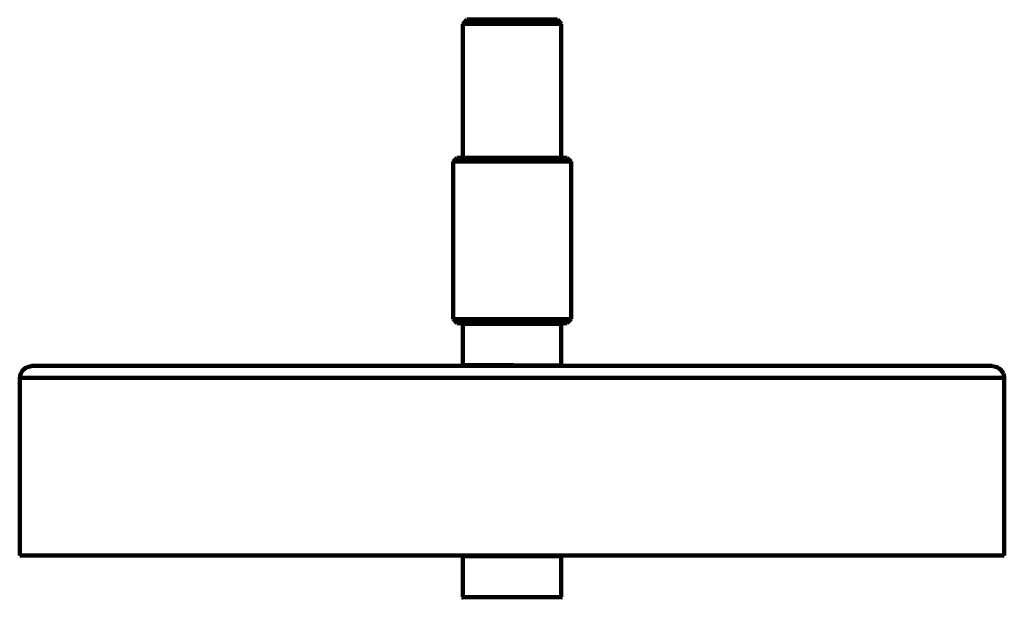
# Model space of a CAD drawing. Header units: millimetres. Extents: x -91 to 147, y -66 to 221.
# Tile 2 of 2: x -53 to 147, y 104 to 221. Entities that reach past the tile are written whole.
import ezdxf

# ---------------------------------------------------------------- set-up
doc = ezdxf.new("R2010")
doc.units = ezdxf.units.MM
doc.header["$MEASUREMENT"] = 0
doc.layers.add('Laag 1', color=7, linetype='Continuous', lineweight=0)

msp = doc.modelspace()

# ---------------------------------------------------------------- linework, layer by layer
at = {"layer": 'Laag 1', "color": 18, "lineweight": 200, "true_color": 0x000000}
for p, q in [((37.62, 221.32), (36.81, 220.5)), ((36.81, 220.5), (36.87, 220.5)), ((36.81, 193.34), (36.81, 220.5)), ((36.87, 220.5), (37.01, 220.5)), ((37.01, 220.5), (37.21, 220.5)), ((37.21, 220.5), (37.41, 220.5)), ((37.41, 220.5), (37.68, 220.5)), ((37.68, 221.32), (37.62, 221.32)), ((37.82, 221.32), (37.68, 221.32)), ((37.68, 220.5), (37.95, 220.5)), ((37.95, 221.32), (37.82, 221.32)), ((38.16, 221.32), (37.95, 221.32)), ((37.95, 220.5), (38.29, 220.5)), ((38.43, 221.32), (38.16, 221.32)), ((38.29, 220.5), (38.7, 220.5)), ((38.7, 221.32), (38.43, 221.32)), ((39.04, 221.32), (38.7, 221.32)), ((38.7, 220.5), (39.11, 220.5)), ((39.44, 221.32), (39.04, 221.32)), ((39.11, 220.5), (39.58, 220.5)), ((39.85, 221.32), (39.44, 221.32)), ((39.58, 220.5), (40.12, 220.5)), ((40.32, 221.32), (39.85, 221.32)), ((40.12, 220.5), (40.66, 220.5)), ((40.79, 221.32), (40.32, 221.32)), ((40.66, 220.5), (41.2, 220.5)), ((41.27, 221.32), (40.79, 221.32)), ((41.2, 220.5), (41.81, 220.5)), ((41.81, 221.32), (41.27, 221.32)), ((42.35, 221.32), (41.81, 221.32)), ((41.81, 220.5), (42.42, 220.5)), ((42.96, 221.32), (42.35, 221.32)), ((42.42, 220.5), (43.02, 220.5)), ((43.56, 221.32), (42.96, 221.32)), ((43.02, 220.5), (43.7, 220.5)), ((44.17, 221.32), (43.56, 221.32)), ((43.7, 220.5), (44.38, 220.5)), ((44.85, 221.32), (44.17, 221.32)), ((44.38, 220.5), (45.05, 220.5)), ((45.46, 221.32), (44.85, 221.32)), ((45.05, 220.5), (45.73, 220.5)), ((46.14, 221.32), (45.46, 221.32)), ((45.73, 220.5), (46.4, 220.5)), ((46.81, 221.32), (46.14, 221.32)), ((46.4, 220.5), (47.15, 220.5)), ((47.42, 221.32), (46.81, 221.32)), ((47.15, 220.5), (47.82, 220.5)), ((48.09, 221.32), (47.42, 221.32)), ((47.82, 220.5), (48.5, 220.5)), ((48.7, 221.32), (48.09, 221.32)), ((48.5, 220.5), (49.17, 220.5)), ((49.38, 221.32), (48.7, 221.32)), ((49.17, 220.5), (49.85, 220.5)), ((49.98, 221.32), (49.38, 221.32)), ((49.85, 220.5), (50.53, 220.5)), ((50.6, 221.32), (49.98, 221.32)), ((50.53, 220.5), (51.14, 220.5)), ((51.2, 221.32), (50.6, 221.32)), ((51.14, 220.5), (51.74, 220.5)), ((51.74, 221.32), (51.2, 221.32)), ((52.29, 221.32), (51.74, 221.32)), ((51.74, 220.5), (52.35, 220.5)), ((52.82, 221.32), (52.29, 221.32)), ((52.35, 220.5), (52.89, 220.5)), ((53.3, 221.32), (52.82, 221.32)), ((52.89, 220.5), (53.5, 220.5)), ((53.7, 221.32), (53.3, 221.32)), ((53.5, 220.5), (53.97, 220.5)), ((54.18, 221.32), (53.7, 221.32)), ((53.97, 220.5), (54.45, 220.5)), ((54.51, 221.32), (54.18, 221.32)), ((54.45, 220.5), (54.85, 220.5)), ((54.85, 221.32), (54.51, 221.32)), ((55.12, 221.32), (54.85, 221.32)), ((54.85, 220.5), (55.26, 220.5)), ((55.39, 221.32), (55.12, 221.32)), ((55.26, 220.5), (55.59, 220.5)), ((55.59, 221.32), (55.39, 221.32)), ((55.8, 221.32), (55.59, 221.32)), ((55.59, 220.5), (55.94, 220.5)), ((55.87, 221.32), (55.8, 221.32)), ((55.94, 221.32), (55.87, 221.32)), ((56, 221.32), (55.94, 221.32)), ((55.94, 220.5), (56.21, 220.5)), ((56, 221.32), (56.75, 220.5)), ((56.21, 220.5), (56.41, 220.5)), ((56.41, 220.5), (56.54, 220.5)), ((56.54, 220.5), (56.68, 220.5)), ((56.68, 220.5), (56.75, 220.5)), ((56.75, 193.34), (56.75, 220.5)), ((35.59, 193.33), (34.84, 192.58)), ((34.84, 160.61), (34.84, 192.58)), ((34.85, 192.58), (34.92, 192.58)), ((34.92, 192.58), (35.05, 192.58)), ((35.05, 192.58), (35.18, 192.58)), ((35.18, 192.58), (35.39, 192.58)), ((35.39, 192.58), (35.66, 192.58)), ((35.66, 193.33), (35.59, 193.33)), ((35.72, 193.33), (35.66, 193.33)), ((35.66, 192.58), (35.92, 192.58)), ((35.86, 193.33), (35.72, 193.33)), ((35.99, 193.33), (35.86, 193.33)), ((35.92, 192.58), (36.26, 192.58)), ((36.2, 193.33), (35.99, 193.33)), ((36.47, 193.33), (36.2, 193.33)), ((36.26, 192.58), (36.67, 192.58)), ((36.74, 193.33), (36.47, 193.33)), ((36.67, 192.58), (37.07, 192.58)), ((37.07, 193.33), (36.74, 193.33)), ((37.48, 193.33), (37.07, 193.33)), ((37.07, 192.58), (37.55, 192.58)), ((37.88, 193.33), (37.48, 193.33)), ((37.55, 192.58), (38.09, 192.58)), ((38.36, 193.33), (37.88, 193.33)), ((38.09, 192.58), (38.56, 192.58)), ((38.9, 193.33), (38.36, 193.33)), ((38.56, 192.58), (39.17, 192.58)), ((39.44, 193.33), (38.9, 193.33)), ((39.17, 192.58), (39.71, 192.58)), ((39.98, 193.33), (39.44, 193.33)), ((39.71, 192.58), (40.38, 192.58)), ((40.59, 193.33), (39.98, 193.33)), ((40.38, 192.58), (40.99, 192.58)), ((41.19, 193.33), (40.59, 193.33)), ((40.99, 192.58), (41.67, 192.58)), ((41.8, 193.33), (41.19, 193.33)), ((41.67, 192.58), (42.34, 192.58)), ((42.48, 193.33), (41.8, 193.33)), ((42.34, 192.58), (43.09, 192.58)), ((43.15, 193.33), (42.48, 193.33)), ((43.09, 192.58), (43.76, 192.58)), ((43.9, 193.33), (43.15, 193.33)), ((43.76, 192.58), (44.57, 192.58)), ((44.57, 193.33), (43.9, 193.33)), ((45.32, 193.33), (44.57, 193.33)), ((44.57, 192.58), (45.25, 192.58)), ((45.25, 192.58), (45.99, 192.58)), ((46.06, 193.33), (45.32, 193.33)), ((45.99, 192.58), (46.8, 192.58)), ((46.8, 193.33), (46.06, 193.33)), ((47.47, 193.33), (46.8, 193.33)), ((46.8, 192.58), (47.54, 192.58)), ((48.22, 193.33), (47.47, 193.33)), ((47.54, 192.58), (48.28, 192.58)), ((48.96, 193.33), (48.22, 193.33)), ((48.28, 192.58), (49.03, 192.58)), ((49.64, 193.33), (48.96, 193.33)), ((49.03, 192.58), (49.77, 192.58)), ((50.38, 193.33), (49.64, 193.33)), ((49.77, 192.58), (50.45, 192.58)), ((51.05, 193.33), (50.38, 193.33)), ((50.45, 192.58), (51.19, 192.58)), ((51.73, 193.33), (51.05, 193.33)), ((51.19, 192.58), (51.86, 192.58)), ((52.34, 193.33), (51.73, 193.33)), ((51.86, 192.58), (52.54, 192.58)), ((52.95, 193.33), (52.34, 193.33)), ((52.54, 192.58), (53.22, 192.58)), ((53.55, 193.33), (52.95, 193.33)), ((53.22, 192.58), (53.82, 192.58)), ((54.16, 193.33), (53.55, 193.33)), ((53.82, 192.58), (54.43, 192.58)), ((54.7, 193.33), (54.16, 193.33)), ((54.43, 192.58), (54.97, 192.58)), ((55.17, 193.33), (54.7, 193.33)), ((54.97, 192.58), (55.51, 192.58)), ((55.65, 193.33), (55.17, 193.33)), ((55.51, 192.58), (55.99, 192.58)), ((56.05, 193.33), (55.65, 193.33)), ((55.99, 192.58), (56.46, 192.58)), ((56.46, 193.33), (56.05, 193.33)), ((56.8, 193.33), (56.46, 193.33)), ((56.46, 192.58), (56.86, 192.58)), ((57.07, 193.33), (56.8, 193.33)), ((56.86, 192.58), (57.27, 192.58)), ((57.34, 193.33), (57.07, 193.33)), ((57.27, 192.58), (57.61, 192.58)), ((57.61, 193.33), (57.34, 193.33)), ((57.74, 193.33), (57.61, 193.33)), ((57.61, 192.58), (57.88, 192.58)), ((57.88, 193.33), (57.74, 193.33)), ((57.94, 193.33), (57.88, 193.33)), ((57.88, 192.58), (58.14, 192.58)), ((57.94, 193.33), (58.75, 192.58)), ((58.14, 192.58), (58.35, 192.58)), ((58.35, 192.58), (58.55, 192.58)), ((58.55, 192.58), (58.62, 192.58)), ((58.62, 192.58), (58.75, 192.58)), ((58.75, 160.61), (58.75, 192.58)), ((35.59, 159.8), (34.84, 160.61)), ((34.92, 160.61), (34.85, 160.61)), ((35.05, 160.61), (34.92, 160.61)), ((35.18, 160.61), (35.05, 160.61)), ((35.39, 160.61), (35.18, 160.61)), ((35.66, 160.61), (35.39, 160.61)), ((35.59, 159.8), (35.66, 159.8)), ((35.92, 160.61), (35.66, 160.61)), ((35.66, 159.8), (35.72, 159.8)), ((35.72, 159.8), (35.86, 159.8)), ((35.86, 159.8), (35.99, 159.8)), ((36.26, 160.61), (35.92, 160.61)), ((35.99, 159.8), (36.2, 159.8)), ((36.2, 159.8), (36.46, 159.8)), ((36.67, 160.61), (36.26, 160.61)), ((36.46, 159.8), (36.73, 159.8)), ((37.07, 160.61), (36.67, 160.61)), ((36.73, 159.8), (37.07, 159.8)), ((37.01, 159.82), (36.81, 159.61)), ((37.55, 160.61), (37.07, 160.61)), ((37.07, 159.8), (37.48, 159.8)), ((37.48, 159.8), (37.88, 159.8)), ((38.09, 160.61), (37.55, 160.61)), ((37.88, 159.8), (38.36, 159.8)), ((38.56, 160.61), (38.09, 160.61)), ((38.36, 159.8), (38.9, 159.8)), ((39.17, 160.61), (38.56, 160.61)), ((38.9, 159.8), (39.44, 159.8)), ((39.71, 160.61), (39.17, 160.61)), ((39.44, 159.8), (39.98, 159.8)), ((40.38, 160.61), (39.71, 160.61)), ((39.98, 159.8), (40.59, 159.8)), ((40.99, 160.61), (40.38, 160.61)), ((40.59, 159.8), (41.19, 159.8)), ((41.67, 160.61), (40.99, 160.61)), ((41.19, 159.8), (41.8, 159.8)), ((42.34, 160.61), (41.67, 160.61)), ((41.8, 159.8), (42.48, 159.8)), ((43.08, 160.61), (42.34, 160.61)), ((42.48, 159.8), (43.15, 159.8)), ((43.76, 160.61), (43.08, 160.61)), ((43.15, 159.8), (43.9, 159.8)), ((44.57, 160.61), (43.76, 160.61)), ((43.9, 159.8), (44.57, 159.8)), ((45.25, 160.61), (44.57, 160.61)), ((44.57, 159.8), (45.31, 159.8)), ((45.99, 160.61), (45.25, 160.61)), ((45.31, 159.8), (46.06, 159.8)), ((46.8, 160.61), (45.99, 160.61)), ((46.06, 159.8), (46.8, 159.8)), ((47.54, 160.61), (46.8, 160.61)), ((46.8, 159.8), (47.47, 159.8)), ((47.47, 159.8), (48.22, 159.8)), ((48.28, 160.61), (47.54, 160.61)), ((48.22, 159.8), (48.96, 159.8)), ((49.03, 160.61), (48.28, 160.61)), ((48.96, 159.8), (49.63, 159.8)), ((49.77, 160.61), (49.03, 160.61)), ((49.63, 159.8), (50.38, 159.8)), ((50.45, 160.61), (49.77, 160.61)), ((50.38, 159.8), (51.05, 159.8)), ((51.19, 160.61), (50.45, 160.61)), ((51.05, 159.8), (51.73, 159.8)), ((51.86, 160.61), (51.19, 160.61)), ((51.73, 159.8), (52.34, 159.8)), ((52.54, 160.61), (51.86, 160.61)), ((52.34, 159.8), (52.95, 159.8)), ((53.21, 160.61), (52.54, 160.61)), ((52.95, 159.8), (53.55, 159.8)), ((53.82, 160.61), (53.21, 160.61)), ((53.55, 159.8), (54.16, 159.8)), ((54.43, 160.61), (53.82, 160.61)), ((54.16, 159.8), (54.7, 159.8)), ((54.97, 160.61), (54.43, 160.61)), ((54.7, 159.8), (55.17, 159.8)), ((55.51, 160.61), (54.97, 160.61)), ((55.17, 159.8), (55.65, 159.8)), ((55.98, 160.61), (55.51, 160.61)), ((55.65, 159.8), (56.05, 159.8)), ((56.46, 160.61), (55.98, 160.61)), ((56.05, 159.8), (56.46, 159.8)), ((56.86, 160.61), (56.46, 160.61)), ((56.46, 159.8), (56.8, 159.8)), ((56.61, 159.82), (56.75, 159.61)), ((56.8, 159.8), (57.06, 159.8)), ((57.27, 160.61), (56.86, 160.61)), ((57.06, 159.8), (57.34, 159.8)), ((57.61, 160.61), (57.27, 160.61)), ((57.34, 159.8), (57.61, 159.8)), ((57.88, 160.61), (57.61, 160.61)), ((57.61, 159.8), (57.74, 159.8)), ((57.74, 159.8), (57.88, 159.8)), ((58.15, 160.61), (57.88, 160.61)), ((57.88, 159.8), (57.94, 159.8)), ((57.94, 159.8), (58.75, 160.61)), ((58.35, 160.61), (58.15, 160.61)), ((58.55, 160.61), (58.35, 160.61)), ((58.62, 160.61), (58.55, 160.61)), ((58.75, 160.61), (58.62, 160.61)), ((36.81, 159.61), (36.87, 159.61)), ((36.81, 151.23), (36.81, 159.61)), ((36.87, 159.61), (37.01, 159.61)), ((37.01, 159.61), (37.21, 159.61)), ((37.21, 159.61), (37.41, 159.61)), ((37.41, 159.61), (37.68, 159.61)), ((37.68, 159.61), (37.95, 159.61)), ((37.95, 159.61), (38.29, 159.61)), ((38.29, 159.61), (38.7, 159.61)), ((38.7, 159.61), (39.11, 159.61)), ((39.11, 159.61), (39.58, 159.61)), ((39.58, 159.61), (40.12, 159.61)), ((40.12, 159.61), (40.66, 159.61)), ((40.66, 159.61), (41.2, 159.61)), ((41.2, 159.61), (41.81, 159.61)), ((41.81, 159.61), (42.42, 159.61)), ((42.42, 159.61), (43.02, 159.61)), ((43.02, 159.61), (43.7, 159.61)), ((43.7, 159.61), (44.38, 159.61)), ((44.38, 159.61), (45.05, 159.61)), ((45.05, 159.61), (45.73, 159.61)), ((45.73, 159.61), (46.4, 159.61)), ((46.4, 159.61), (47.15, 159.61)), ((47.15, 159.61), (47.82, 159.61)), ((47.82, 159.61), (48.5, 159.61)), ((48.5, 159.61), (49.17, 159.61)), ((49.17, 159.61), (49.85, 159.61)), ((49.85, 159.61), (50.53, 159.61)), ((50.53, 159.61), (51.14, 159.61)), ((51.14, 159.61), (51.74, 159.61)), ((51.74, 159.61), (52.35, 159.61)), ((52.35, 159.61), (52.89, 159.61)), ((52.89, 159.61), (53.5, 159.61)), ((53.5, 159.61), (53.97, 159.61)), ((53.97, 159.61), (54.45, 159.61)), ((54.45, 159.61), (54.85, 159.61)), ((54.85, 159.61), (55.26, 159.61)), ((55.26, 159.61), (55.59, 159.61)), ((55.59, 159.61), (55.94, 159.61)), ((55.94, 159.61), (56.21, 159.61)), ((56.21, 159.61), (56.41, 159.61)), ((56.41, 159.61), (56.54, 159.61)), ((56.54, 159.61), (56.68, 159.61)), ((56.68, 159.61), (56.75, 159.61)), ((56.75, 151.23), (56.75, 159.61)), ((-52.84, 149.59), (-52.7, 149.86)), ((-52.7, 149.86), (-52.57, 150.06)), ((-52.57, 150.06), (-52.36, 150.33)), ((-52.36, 150.33), (-52.09, 150.53)), ((-52.09, 150.53), (-51.82, 150.74)), ((-51.82, 150.74), (-51.55, 150.87)), ((-51.55, 150.87), (-51.28, 150.94)), ((-51.28, 150.94), (-50.94, 151)), ((-50.94, 151), (-50.61, 151.08)), ((-50.54, 151.08), (-50.6, 151.08)), ((-50.4, 151.08), (-50.54, 151.08)), ((-50.27, 151.08), (-50.4, 151.08)), ((-50, 151.08), (-50.27, 151.08)), ((-49.73, 151.08), (-50, 151.08)), ((-49.46, 151.08), (-49.73, 151.08)), ((-49.12, 151.08), (-49.46, 151.08)), ((-48.71, 151.08), (-49.12, 151.08)), ((-48.24, 151.08), (-48.71, 151.08)), ((-47.7, 151.08), (-48.24, 151.08)), ((-47.16, 151.08), (-47.7, 151.08)), ((-46.55, 151.08), (-47.16, 151.08)), ((-45.94, 151.08), (-46.55, 151.08)), ((-45.26, 151.08), (-45.94, 151.08)), ((-44.52, 151.08), (-45.26, 151.08)), ((-43.71, 151.08), (-44.52, 151.08)), ((-42.9, 151.08), (-43.71, 151.08)), ((-42.02, 151.08), (-42.9, 151.08)), ((-41.14, 151.08), (-42.02, 151.08)), ((-40.2, 151.08), (-41.14, 151.08)), ((-39.18, 151.08), (-40.2, 151.08)), ((-38.1, 151.08), (-39.18, 151.08)), ((-37.02, 151.08), (-38.1, 151.08)), ((-35.94, 151.08), (-37.02, 151.08)), ((-34.72, 151.08), (-35.94, 151.08)), ((-33.5, 151.08), (-34.72, 151.08)), ((-32.29, 151.08), (-33.5, 151.08)), ((-31, 151.08), (-32.29, 151.08)), ((-29.65, 151.08), (-31, 151.08)), ((-28.3, 151.08), (-29.65, 151.08)), ((-26.88, 151.08), (-28.3, 151.08)), ((-25.46, 151.08), (-26.88, 151.08)), ((-23.97, 151.08), (-25.46, 151.08)), ((-22.49, 151.08), (-23.97, 151.08)), ((-20.93, 151.08), (-22.49, 151.08)), ((-19.38, 151.08), (-20.93, 151.08)), ((-17.76, 151.08), (-19.38, 151.08)), ((-16.13, 151.08), (-17.76, 151.08)), ((-14.44, 151.08), (-16.13, 151.08)), ((-12.75, 151.08), (-14.44, 151.08)), ((-11, 151.08), (-12.75, 151.08)), ((-9.24, 151.08), (-11, 151.08)), ((-7.48, 151.08), (-9.24, 151.08)), ((-5.65, 151.08), (-7.48, 151.08)), ((-3.83, 151.08), (-5.65, 151.08)), ((-1.94, 151.08), (-3.83, 151.08)), ((-0.04, 151.08), (-1.94, 151.08)), ((1.85, 151.08), (-0.04, 151.08)), ((3.81, 151.08), (1.85, 151.08)), ((5.77, 151.08), (3.81, 151.08)), ((7.73, 151.08), (5.77, 151.08)), ((9.76, 151.08), (7.73, 151.08)), ((11.78, 151.08), (9.76, 151.08)), ((13.81, 151.08), (11.78, 151.08)), ((15.84, 151.08), (13.81, 151.08)), ((17.94, 151.08), (15.84, 151.08)), ((20.03, 151.08), (17.94, 151.08)), ((22.06, 151.08), (20.03, 151.08)), ((24.22, 151.08), (22.06, 151.08)), ((26.32, 151.08), (24.22, 151.08)), ((28.41, 151.08), (26.32, 151.08)), ((30.57, 151.08), (28.41, 151.08)), ((32.74, 151.08), (30.57, 151.08)), ((34.83, 151.08), (32.74, 151.08)), ((36.99, 151.08), (34.83, 151.08)), ((36.87, 151.23), (36.81, 151.23)), ((37.01, 151.1), (36.81, 151.23)), ((37.01, 151.23), (36.87, 151.23)), ((39.16, 151.08), (36.99, 151.08)), ((37.21, 151.23), (37.01, 151.23)), ((37.41, 151.23), (37.21, 151.23)), ((37.68, 151.23), (37.41, 151.23)), ((37.95, 151.23), (37.68, 151.23)), ((38.29, 151.23), (37.95, 151.23)), ((38.7, 151.23), (38.29, 151.23)), ((39.11, 151.23), (38.7, 151.23)), ((39.58, 151.23), (39.11, 151.23)), ((41.32, 151.08), (39.16, 151.08)), ((40.12, 151.23), (39.58, 151.23)), ((40.66, 151.23), (40.12, 151.23)), ((41.2, 151.23), (40.66, 151.23)), ((41.81, 151.23), (41.2, 151.23)), ((43.55, 151.08), (41.32, 151.08)), ((42.42, 151.23), (41.81, 151.23)), ((43.02, 151.23), (42.42, 151.23)), ((43.7, 151.23), (43.02, 151.23)), ((45.72, 151.08), (43.55, 151.08)), ((44.38, 151.23), (43.7, 151.23)), ((45.05, 151.23), (44.38, 151.23)), ((45.73, 151.23), (45.05, 151.23)), ((47.88, 151.08), (45.72, 151.08)), ((46.4, 151.23), (45.73, 151.23)), ((47.15, 151.23), (46.4, 151.23)), ((47.81, 151.21), (47.14, 151.21)), ((48.49, 151.21), (47.81, 151.21)), ((50.04, 151.08), (47.88, 151.08)), ((49.16, 151.21), (48.49, 151.21)), ((49.84, 151.21), (49.16, 151.21)), ((50.51, 151.21), (49.84, 151.21)), ((52.2, 151.08), (50.04, 151.08)), ((51.12, 151.21), (50.51, 151.21)), ((51.73, 151.21), (51.12, 151.21)), ((52.34, 151.21), (51.73, 151.21)), ((54.37, 151.08), (52.2, 151.08)), ((52.88, 151.21), (52.34, 151.21)), ((53.48, 151.21), (52.88, 151.21)), ((53.96, 151.21), (53.48, 151.21)), ((54.43, 151.21), (53.96, 151.21)), ((56.53, 151.08), (54.37, 151.08)), ((54.84, 151.21), (54.43, 151.21)), ((55.24, 151.21), (54.84, 151.21)), ((55.58, 151.21), (55.24, 151.21)), ((55.91, 151.21), (55.58, 151.21)), ((56.18, 151.21), (55.91, 151.21)), ((56.39, 151.21), (56.18, 151.21)), ((56.52, 151.21), (56.39, 151.21)), ((56.66, 151.21), (56.52, 151.21)), ((58.69, 151.08), (56.53, 151.08)), ((56.61, 151.1), (56.75, 151.23)), ((56.72, 151.21), (56.66, 151.21)), ((60.86, 151.08), (58.69, 151.08)), ((62.95, 151.08), (60.86, 151.08)), ((65.12, 151.08), (62.95, 151.08)), ((67.21, 151.08), (65.12, 151.08)), ((69.37, 151.08), (67.21, 151.08)), ((71.47, 151.08), (69.37, 151.08)), ((73.57, 151.08), (71.47, 151.08)), ((75.66, 151.08), (73.57, 151.08)), ((77.69, 151.08), (75.66, 151.08)), ((79.72, 151.08), (77.69, 151.08)), ((81.81, 151.08), (79.72, 151.08)), ((83.77, 151.08), (81.81, 151.08)), ((85.8, 151.08), (83.77, 151.08)), ((87.76, 151.08), (85.8, 151.08)), ((89.72, 151.08), (87.76, 151.08)), ((91.68, 151.08), (89.72, 151.08)), ((93.57, 151.08), (91.68, 151.08)), ((95.46, 151.08), (93.57, 151.08)), ((97.36, 151.08), (95.46, 151.08)), ((99.18, 151.08), (97.36, 151.08)), ((101.01, 151.08), (99.18, 151.08)), ((102.83, 151.08), (101.01, 151.08)), ((104.52, 151.08), (102.83, 151.08)), ((106.28, 151.08), (104.52, 151.08)), ((107.97, 151.08), (106.28, 151.08)), ((109.66, 151.08), (107.97, 151.08)), ((111.28, 151.08), (109.66, 151.08)), ((112.91, 151.08), (111.28, 151.08)), ((114.46, 151.08), (112.91, 151.08)), ((116.01, 151.08), (114.46, 151.08)), ((117.57, 151.08), (116.01, 151.08)), ((119.06, 151.08), (117.57, 151.08)), ((120.48, 151.1), (119.06, 151.1)), ((121.9, 151.1), (120.48, 151.1)), ((123.25, 151.1), (121.9, 151.1)), ((124.54, 151.1), (123.25, 151.1)), ((125.82, 151.1), (124.54, 151.1)), ((127.11, 151.1), (125.82, 151.1)), ((128.32, 151.1), (127.11, 151.1)), ((129.47, 151.1), (128.32, 151.1)), ((130.62, 151.1), (129.47, 151.1)), ((131.63, 151.1), (130.62, 151.1)), ((132.71, 151.1), (131.63, 151.1)), ((133.73, 151.1), (132.71, 151.1)), ((134.67, 151.1), (133.73, 151.1)), ((135.62, 151.1), (134.67, 151.1)), ((136.43, 151.1), (135.62, 151.1)), ((137.31, 151.1), (136.43, 151.1)), ((138.06, 151.1), (137.31, 151.1)), ((138.8, 151.1), (138.06, 151.1)), ((139.47, 151.1), (138.8, 151.1)), ((140.15, 151.1), (139.47, 151.1)), ((140.76, 151.1), (140.15, 151.1)), ((141.3, 151.1), (140.76, 151.1)), ((141.77, 151.1), (141.3, 151.1)), ((142.25, 151.1), (141.77, 151.1)), ((142.65, 151.1), (142.25, 151.1)), ((142.99, 151.1), (142.65, 151.1)), ((143.33, 151.1), (142.99, 151.1)), ((143.6, 151.1), (143.33, 151.1)), ((143.8, 151.1), (143.6, 151.1)), ((144, 151.1), (143.8, 151.1)), ((144.07, 151.1), (144, 151.1)), ((144.14, 151.1), (144.07, 151.1)), ((144.21, 151.1), (144.14, 151.1)), ((144.2, 151.08), (144.47, 151)), ((144.47, 151), (144.81, 150.94)), ((144.81, 150.94), (145.08, 150.87)), ((145.08, 150.87), (145.42, 150.74)), ((145.42, 150.74), (145.63, 150.53)), ((145.63, 150.53), (145.9, 150.33)), ((145.9, 150.33), (146.1, 150.06)), ((146.1, 150.06), (146.23, 149.86)), ((146.23, 149.86), (146.44, 149.59)), ((-53.04, 148.64), (-52.97, 148.98)), ((-53.04, 148.65), (-52.97, 148.65)), ((-53.04, 112.68), (-53.04, 148.64)), ((-52.97, 149.25), (-52.84, 149.59)), ((-52.97, 148.98), (-52.97, 149.25)), ((-52.97, 148.65), (-52.9, 148.65)), ((-52.9, 148.65), (-52.84, 148.65)), ((-52.84, 148.65), (-52.63, 148.65)), ((-52.63, 148.65), (-52.43, 148.65)), ((-52.43, 148.65), (-52.16, 148.65)), ((-52.16, 148.65), (-51.82, 148.65)), ((-51.82, 148.65), (-51.49, 148.65)), ((-51.49, 148.65), (-51.08, 148.65)), ((-51.08, 148.65), (-50.61, 148.65)), ((-50.61, 148.65), (-50.13, 148.65)), ((-50.13, 148.65), (-49.59, 148.65)), ((-49.59, 148.65), (-48.98, 148.65)), ((-48.98, 148.65), (-48.31, 148.65)), ((-48.31, 148.65), (-47.63, 148.65)), ((-47.63, 148.65), (-46.89, 148.65)), ((-46.89, 148.65), (-46.15, 148.65)), ((-46.15, 148.65), (-45.33, 148.65)), ((-45.33, 148.65), (-44.45, 148.65)), ((-44.45, 148.65), (-43.58, 148.65)), ((-43.58, 148.65), (-42.63, 148.65)), ((-42.63, 148.65), (-41.62, 148.65)), ((-41.62, 148.65), (-40.53, 148.65)), ((-40.53, 148.65), (-39.45, 148.65)), ((-39.45, 148.65), (-38.37, 148.65)), ((-38.37, 148.65), (-37.16, 148.65)), ((-37.16, 148.65), (-36, 148.65)), ((-36, 148.65), (-34.72, 148.65)), ((-34.72, 148.65), (-33.44, 148.65)), ((-33.44, 148.65), (-32.09, 148.65)), ((-32.09, 148.65), (-30.73, 148.65)), ((-30.73, 148.65), (-29.38, 148.65)), ((-29.38, 148.65), (-27.96, 148.65)), ((-27.96, 148.65), (-26.47, 148.65)), ((-26.47, 148.65), (-24.99, 148.65)), ((-24.99, 148.65), (-23.43, 148.65)), ((-23.43, 148.65), (-21.81, 148.65)), ((-21.81, 148.65), (-20.26, 148.65)), ((-20.26, 148.65), (-18.57, 148.65)), ((-18.57, 148.65), (-16.87, 148.65)), ((-16.87, 148.65), (-15.19, 148.65)), ((-15.19, 148.65), (-13.5, 148.65)), ((-13.5, 148.65), (-11.74, 148.65)), ((-11.74, 148.65), (-9.91, 148.65)), ((-9.91, 148.65), (-8.09, 148.65)), ((-8.09, 148.65), (-6.26, 148.65)), ((-6.26, 148.65), (-4.37, 148.65)), ((-4.37, 148.65), (-2.48, 148.65)), ((-2.48, 148.65), (-0.59, 148.65)), ((-0.59, 148.65), (1.37, 148.65)), ((1.37, 148.65), (3.34, 148.65)), ((3.34, 148.65), (5.3, 148.65)), ((5.3, 148.65), (7.33, 148.65)), ((7.33, 148.65), (9.35, 148.65)), ((9.35, 148.65), (11.38, 148.65)), ((11.38, 148.65), (13.48, 148.65)), ((13.48, 148.65), (15.5, 148.65)), ((15.5, 148.65), (17.6, 148.65)), ((17.6, 148.65), (19.69, 148.65)), ((19.69, 148.65), (21.86, 148.65)), ((21.86, 148.65), (23.95, 148.65)), ((23.95, 148.65), (26.12, 148.65)), ((26.12, 148.65), (28.28, 148.65)), ((28.28, 148.65), (30.37, 148.65)), ((30.37, 148.65), (32.6, 148.65)), ((32.6, 148.65), (34.77, 148.65)), ((34.77, 148.65), (36.93, 148.65)), ((36.93, 148.65), (39.09, 148.65)), ((39.09, 148.65), (41.33, 148.65)), ((41.33, 148.65), (43.49, 148.65)), ((43.49, 148.65), (45.65, 148.65)), ((45.65, 148.65), (47.88, 148.65)), ((47.88, 148.65), (50.05, 148.65)), ((50.05, 148.65), (52.27, 148.65)), ((52.27, 148.65), (54.44, 148.65)), ((54.44, 148.65), (56.6, 148.65)), ((56.6, 148.65), (58.83, 148.65)), ((58.83, 148.65), (61, 148.65)), ((61, 148.65), (63.16, 148.65)), ((63.16, 148.65), (65.32, 148.65)), ((65.32, 148.65), (67.48, 148.65)), ((67.48, 148.65), (69.58, 148.65)), ((69.58, 148.65), (71.74, 148.65)), ((71.74, 148.65), (73.84, 148.65)), ((73.84, 148.65), (75.93, 148.65)), ((75.93, 148.65), (78.03, 148.65)), ((78.03, 148.65), (80.12, 148.65)), ((80.12, 148.65), (82.15, 148.65)), ((82.15, 148.65), (84.18, 148.65)), ((84.18, 148.65), (86.21, 148.65)), ((86.21, 148.65), (88.24, 148.65)), ((88.24, 148.65), (90.2, 148.65)), ((90.2, 148.65), (92.15, 148.65)), ((92.15, 148.65), (94.12, 148.65)), ((94.12, 148.65), (96.08, 148.65)), ((96.08, 148.65), (97.97, 148.65)), ((97.97, 148.65), (99.79, 148.65)), ((99.79, 148.65), (101.62, 148.65)), ((101.62, 148.65), (103.45, 148.65)), ((103.45, 148.65), (105.27, 148.65)), ((105.27, 148.65), (107.03, 148.65)), ((107.03, 148.65), (108.79, 148.65)), ((108.79, 148.65), (110.47, 148.65)), ((110.47, 148.65), (112.17, 148.65)), ((112.17, 148.65), (113.79, 148.65)), ((113.79, 148.65), (115.41, 148.65)), ((115.41, 148.65), (116.97, 148.65)), ((116.97, 148.65), (118.52, 148.65)), ((118.52, 148.65), (120, 148.65)), ((120, 148.65), (121.49, 148.65)), ((121.49, 148.65), (122.91, 148.65)), ((122.91, 148.65), (124.33, 148.65)), ((124.33, 148.65), (125.68, 148.65)), ((125.68, 148.65), (126.97, 148.65)), ((126.97, 148.65), (128.32, 148.65)), ((128.32, 148.65), (129.54, 148.65)), ((129.54, 148.65), (130.75, 148.65)), ((130.75, 148.65), (131.9, 148.65)), ((131.9, 148.65), (133.05, 148.65)), ((133.05, 148.65), (134.13, 148.65)), ((134.13, 148.65), (135.15, 148.65)), ((135.15, 148.65), (136.16, 148.65)), ((136.16, 148.65), (137.11, 148.65)), ((137.11, 148.65), (137.99, 148.65)), ((137.99, 148.65), (138.86, 148.65)), ((138.86, 148.65), (139.67, 148.65)), ((139.67, 148.65), (140.49, 148.65)), ((140.49, 148.65), (141.23, 148.65)), ((141.23, 148.65), (141.91, 148.65)), ((141.91, 148.65), (142.52, 148.65)), ((142.52, 148.65), (143.12, 148.65)), ((143.12, 148.65), (143.66, 148.65)), ((143.66, 148.65), (144.2, 148.65)), ((144.2, 148.65), (144.61, 148.65)), ((144.61, 148.65), (145.01, 148.65)), ((145.01, 148.65), (145.42, 148.65)), ((145.42, 148.65), (145.69, 148.65)), ((145.69, 148.65), (145.96, 148.65)), ((145.96, 148.65), (146.23, 148.65)), ((146.23, 148.65), (146.37, 148.65)), ((146.37, 148.65), (146.5, 148.65)), ((146.44, 149.59), (146.5, 149.25)), ((146.5, 149.25), (146.57, 148.98)), ((146.5, 148.65), (146.57, 148.65)), ((146.57, 148.98), (146.57, 148.64)), ((146.57, 112.68), (146.57, 148.64)), ((-53.04, 112.68), (-52.97, 112.68)), ((-52.97, 112.68), (-52.9, 112.68)), ((-52.9, 112.68), (-52.84, 112.68)), ((-52.84, 112.68), (-52.63, 112.68)), ((-52.63, 112.68), (-52.43, 112.68)), ((-52.43, 112.68), (-52.16, 112.68)), ((-52.16, 112.68), (-51.82, 112.68)), ((-51.82, 112.68), (-51.49, 112.68)), ((-51.49, 112.68), (-51.08, 112.68)), ((-51.08, 112.68), (-50.61, 112.68)), ((-50.61, 112.68), (-50.13, 112.68)), ((-50.13, 112.68), (-49.59, 112.68)), ((-49.59, 112.68), (-48.98, 112.68)), ((-48.98, 112.68), (-48.31, 112.68)), ((-48.31, 112.68), (-47.63, 112.68)), ((-47.63, 112.68), (-46.89, 112.68)), ((-46.89, 112.68), (-46.15, 112.68)), ((-46.15, 112.68), (-45.33, 112.68)), ((-45.33, 112.68), (-44.45, 112.68)), ((-44.45, 112.68), (-43.58, 112.68)), ((-43.58, 112.68), (-42.63, 112.68)), ((-42.63, 112.68), (-41.62, 112.68)), ((-41.62, 112.68), (-40.53, 112.68)), ((-40.53, 112.68), (-39.45, 112.68)), ((-39.45, 112.68), (-38.37, 112.68)), ((-38.37, 112.68), (-37.16, 112.68)), ((-37.16, 112.68), (-36, 112.68)), ((-36, 112.68), (-34.72, 112.68)), ((-34.72, 112.68), (-33.44, 112.68)), ((-33.44, 112.68), (-32.09, 112.68)), ((-32.09, 112.68), (-30.73, 112.68)), ((-30.73, 112.68), (-29.38, 112.68)), ((-29.38, 112.68), (-27.96, 112.68)), ((-27.96, 112.68), (-26.47, 112.68)), ((-26.47, 112.68), (-24.99, 112.68)), ((-24.99, 112.68), (-23.43, 112.68)), ((-23.43, 112.68), (-21.81, 112.68)), ((-21.81, 112.68), (-20.26, 112.68)), ((-20.26, 112.68), (-18.57, 112.68)), ((-18.57, 112.68), (-16.87, 112.68)), ((-16.87, 112.68), (-15.19, 112.68)), ((-15.19, 112.68), (-13.5, 112.68)), ((-13.5, 112.68), (-11.74, 112.68)), ((-11.74, 112.68), (-9.91, 112.68)), ((-9.91, 112.68), (-8.09, 112.68)), ((-8.09, 112.68), (-6.26, 112.68)), ((-6.26, 112.68), (-4.37, 112.68)), ((-4.37, 112.68), (-2.48, 112.68)), ((-2.48, 112.68), (-0.59, 112.68)), ((-0.59, 112.68), (1.37, 112.68)), ((1.37, 112.68), (3.34, 112.68)), ((3.34, 112.68), (5.3, 112.68)), ((5.3, 112.68), (7.33, 112.68)), ((7.33, 112.68), (9.35, 112.68)), ((9.35, 112.68), (11.38, 112.68)), ((11.38, 112.68), (13.48, 112.68)), ((13.48, 112.68), (15.5, 112.68)), ((15.5, 112.68), (17.6, 112.68)), ((17.6, 112.68), (19.69, 112.68)), ((19.69, 112.68), (21.86, 112.68)), ((21.86, 112.68), (23.95, 112.68)), ((23.95, 112.68), (26.12, 112.68)), ((26.12, 112.68), (28.28, 112.68)), ((28.28, 112.68), (30.37, 112.68)), ((30.37, 112.68), (32.6, 112.68)), ((32.6, 112.68), (34.77, 112.68)), ((34.77, 112.68), (36.93, 112.68)), ((37.01, 112.69), (36.81, 112.48)), ((36.81, 112.48), (36.87, 112.48)), ((36.81, 104.17), (36.81, 112.48)), ((36.87, 112.48), (37.01, 112.48)), ((36.93, 112.68), (39.09, 112.68)), ((37.01, 112.48), (37.21, 112.48)), ((37.21, 112.48), (37.41, 112.48)), ((37.41, 112.48), (37.68, 112.48)), ((37.68, 112.48), (37.95, 112.48)), ((37.95, 112.48), (38.29, 112.48)), ((38.29, 112.48), (38.7, 112.48)), ((38.7, 112.48), (39.1, 112.48)), ((39.09, 112.68), (41.33, 112.68)), ((39.1, 112.48), (39.58, 112.48)), ((39.58, 112.48), (40.11, 112.48)), ((40.11, 112.48), (40.66, 112.48)), ((40.66, 112.48), (41.2, 112.48)), ((41.2, 112.48), (41.8, 112.48)), ((41.33, 112.68), (43.49, 112.68)), ((41.8, 112.48), (42.41, 112.48)), ((42.41, 112.48), (43.02, 112.48)), ((43.02, 112.48), (43.69, 112.48)), ((43.49, 112.68), (45.65, 112.68)), ((43.69, 112.48), (44.37, 112.48)), ((44.37, 112.48), (45.04, 112.48)), ((45.04, 112.48), (45.72, 112.48)), ((45.65, 112.68), (47.88, 112.68)), ((45.72, 112.48), (46.4, 112.48)), ((46.4, 112.48), (47.14, 112.48)), ((47.14, 112.48), (47.81, 112.48)), ((47.81, 112.48), (48.49, 112.48)), ((47.88, 112.68), (50.05, 112.68)), ((48.49, 112.48), (49.16, 112.48)), ((49.16, 112.48), (49.84, 112.48)), ((49.84, 112.48), (50.51, 112.48)), ((50.05, 112.68), (52.27, 112.68)), ((50.51, 112.48), (51.12, 112.48)), ((51.12, 112.48), (51.73, 112.48)), ((51.73, 112.48), (52.34, 112.48)), ((52.27, 112.68), (54.44, 112.68)), ((52.34, 112.48), (52.88, 112.48)), ((52.88, 112.48), (53.48, 112.48)), ((53.48, 112.48), (53.96, 112.48)), ((53.96, 112.48), (54.43, 112.48)), ((54.43, 112.48), (54.84, 112.48)), ((54.44, 112.68), (56.6, 112.68)), ((54.84, 112.48), (55.24, 112.48)), ((55.24, 112.48), (55.58, 112.48)), ((55.58, 112.48), (55.91, 112.48)), ((55.91, 112.48), (56.18, 112.48)), ((56.18, 112.48), (56.39, 112.48)), ((56.39, 112.48), (56.52, 112.48)), ((56.52, 112.48), (56.66, 112.48)), ((56.59, 112.69), (56.72, 112.48)), ((56.6, 112.68), (58.83, 112.68)), ((56.66, 112.48), (56.72, 112.48)), ((56.72, 104.17), (56.72, 112.48)), ((58.83, 112.68), (61, 112.68)), ((61, 112.68), (63.16, 112.68)), ((63.16, 112.68), (65.32, 112.68)), ((65.32, 112.68), (67.48, 112.68)), ((67.48, 112.68), (69.58, 112.68)), ((69.58, 112.68), (71.74, 112.68)), ((71.74, 112.68), (73.84, 112.68)), ((73.84, 112.68), (75.93, 112.68)), ((75.93, 112.68), (78.03, 112.68)), ((78.03, 112.68), (80.12, 112.68)), ((80.12, 112.68), (82.15, 112.68)), ((82.15, 112.68), (84.18, 112.68)), ((84.18, 112.68), (86.21, 112.68)), ((86.21, 112.68), (88.24, 112.68)), ((88.24, 112.68), (90.2, 112.68)), ((90.2, 112.68), (92.15, 112.68)), ((92.15, 112.68), (94.12, 112.68)), ((94.12, 112.68), (96.08, 112.68)), ((96.08, 112.68), (97.97, 112.68)), ((97.97, 112.68), (99.79, 112.68)), ((99.79, 112.68), (101.62, 112.68)), ((101.62, 112.68), (103.45, 112.68)), ((103.45, 112.68), (105.27, 112.68)), ((105.27, 112.68), (107.03, 112.68)), ((107.03, 112.68), (108.79, 112.68)), ((108.79, 112.68), (110.47, 112.68)), ((110.47, 112.68), (112.17, 112.68)), ((112.17, 112.68), (113.79, 112.68)), ((113.79, 112.68), (115.41, 112.68)), ((115.41, 112.68), (116.97, 112.68)), ((116.97, 112.68), (118.52, 112.68)), ((118.52, 112.68), (120, 112.68)), ((120, 112.68), (121.49, 112.68)), ((121.49, 112.68), (122.91, 112.68)), ((122.91, 112.68), (124.33, 112.68)), ((124.33, 112.68), (125.68, 112.68)), ((125.68, 112.68), (126.97, 112.68)), ((126.97, 112.68), (128.32, 112.68)), ((128.32, 112.68), (129.54, 112.68)), ((129.54, 112.68), (130.75, 112.68)), ((130.75, 112.68), (131.9, 112.68)), ((131.9, 112.68), (133.05, 112.68)), ((133.05, 112.68), (134.13, 112.68)), ((134.13, 112.68), (135.15, 112.68)), ((135.15, 112.68), (136.16, 112.68)), ((136.16, 112.68), (137.11, 112.68)), ((137.11, 112.68), (137.99, 112.68)), ((137.99, 112.68), (138.86, 112.68)), ((138.86, 112.68), (139.67, 112.68)), ((139.67, 112.68), (140.49, 112.68)), ((140.49, 112.68), (141.23, 112.68)), ((141.23, 112.68), (141.91, 112.68)), ((141.91, 112.68), (142.52, 112.68)), ((142.52, 112.68), (143.12, 112.68)), ((143.12, 112.68), (143.66, 112.68)), ((143.66, 112.68), (144.2, 112.68)), ((144.2, 112.68), (144.61, 112.68)), ((144.61, 112.68), (145.01, 112.68)), ((145.01, 112.68), (145.42, 112.68)), ((145.42, 112.68), (145.69, 112.68)), ((145.69, 112.68), (145.96, 112.68)), ((145.96, 112.68), (146.23, 112.68)), ((146.23, 112.68), (146.37, 112.68)), ((146.37, 112.68), (146.5, 112.68)), ((146.5, 112.68), (146.57, 112.68)), ((36.87, 104.17), (36.81, 104.17)), ((37.01, 103.96), (36.81, 104.17)), ((37.01, 104.17), (36.87, 104.17)), ((37.21, 104.17), (37.01, 104.17)), ((37.41, 104.17), (37.21, 104.17)), ((37.68, 104.17), (37.41, 104.17)), ((37.95, 104.17), (37.68, 104.17)), ((38.29, 104.17), (37.95, 104.17)), ((38.7, 104.17), (38.29, 104.17)), ((39.1, 104.17), (38.7, 104.17)), ((39.58, 104.17), (39.1, 104.17)), ((40.11, 104.17), (39.58, 104.17)), ((40.66, 104.17), (40.11, 104.17)), ((41.2, 104.17), (40.66, 104.17)), ((41.8, 104.17), (41.2, 104.17)), ((42.41, 104.17), (41.8, 104.17)), ((43.02, 104.17), (42.41, 104.17)), ((43.69, 104.17), (43.02, 104.17)), ((44.37, 104.17), (43.69, 104.17)), ((45.04, 104.17), (44.37, 104.17)), ((45.72, 104.17), (45.04, 104.17)), ((46.4, 104.17), (45.72, 104.17)), ((47.14, 104.17), (46.4, 104.17)), ((47.81, 104.17), (47.14, 104.17)), ((48.49, 104.17), (47.81, 104.17)), ((49.16, 104.17), (48.49, 104.17)), ((49.84, 104.17), (49.16, 104.17)), ((50.51, 104.17), (49.84, 104.17)), ((51.12, 104.17), (50.51, 104.17)), ((51.73, 104.17), (51.12, 104.17)), ((52.34, 104.17), (51.73, 104.17)), ((52.88, 104.17), (52.34, 104.17)), ((53.48, 104.17), (52.88, 104.17)), ((53.96, 104.17), (53.48, 104.17)), ((54.43, 104.17), (53.96, 104.17)), ((54.84, 104.17), (54.43, 104.17)), ((55.24, 104.17), (54.84, 104.17)), ((55.58, 104.17), (55.24, 104.17)), ((55.91, 104.17), (55.58, 104.17)), ((56.18, 104.17), (55.91, 104.17)), ((56.39, 104.17), (56.18, 104.17)), ((56.52, 104.17), (56.39, 104.17)), ((56.66, 104.17), (56.52, 104.17)), ((56.59, 103.96), (56.72, 104.17)), ((56.72, 104.17), (56.66, 104.17))]:
    msp.add_line(p, q, dxfattribs=at)
at = {"layer": 'Laag 1', "color": 18, "lineweight": 0, "true_color": 0x000000}
msp.add_lwpolyline([(36.68, 104.18), (56.78, 104.18), (56.78, 112.54), (36.68, 112.54)], close=True, dxfattribs=at)

doc.saveas('drawing.dxf')
